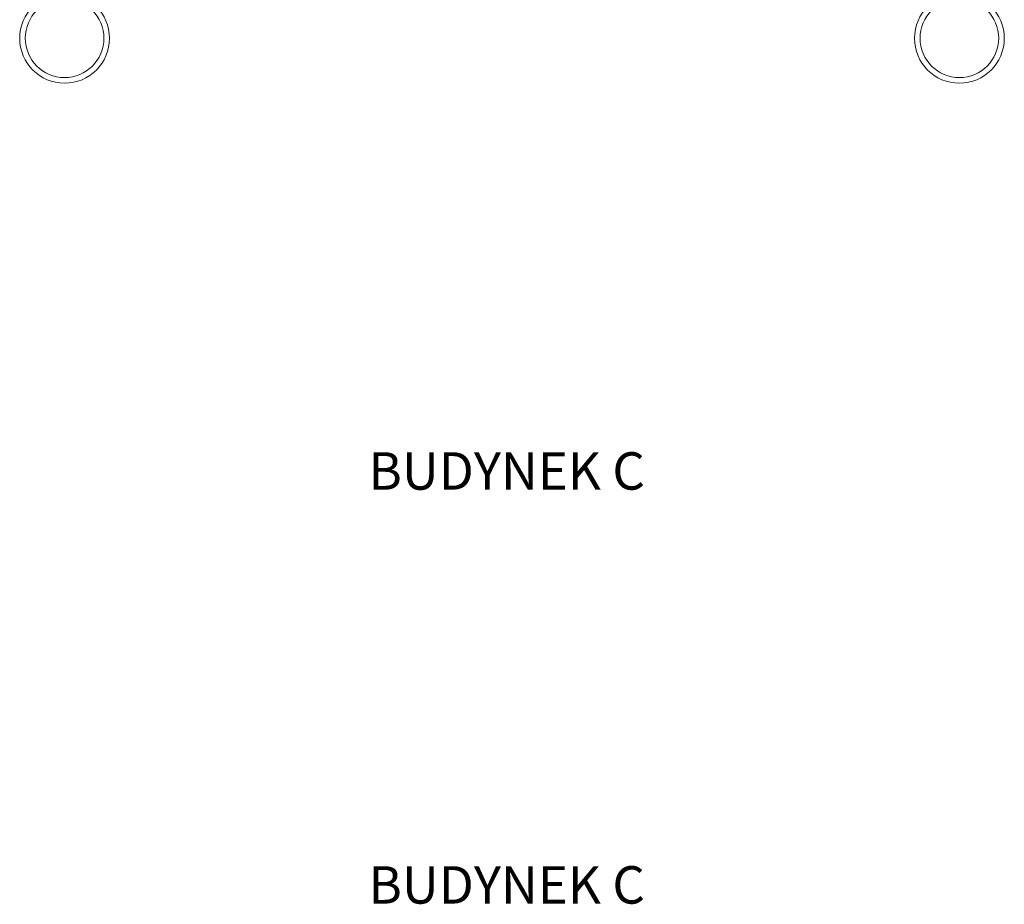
# Model space of a CAD drawing. Header units: millimetres. Extents: x -96593 to 66336, y -23969 to 7139.
# Tile 100 of 256: x -90191 to -88876, y -3513 to -2331. Entities that reach past the tile are written whole.
import ezdxf

# ---------------------------------------------------------------- set-up
doc = ezdxf.new("R2010")
doc.units = ezdxf.units.MM
for name, color, linetype, lineweight in [('BA_KS_ist.', 34, 'Continuous', 50), ('BA_txs', 2, 'Continuous', 18), ('mm_punktwstawienia', 1, 'Continuous', 50)]:
    doc.layers.add(name, color=color, linetype=linetype, lineweight=lineweight)
doc.styles.get("Standard").update_dxf_attribs({"font": 'arial.ttf'})

# ---------------------------------------------------------------- blocks, each defined once
blk = doc.blocks.new('A$C2E197AD3')
at = {"layer": 'BA_txs', "color": 252, "insert": (1647, 4251.6), "char_height": 50, "attachment_point": 1}
blk.add_mtext_dynamic_manual_height_columns('BUDYNEK C ', width=2501.992, gutter_width=12.5, heights=[0], dxfattribs=at)

msp = doc.modelspace()

# ---------------------------------------------------------------- linework, layer by layer
at = {"layer": 'BA_KS_ist.', "linetype": 'Continuous', "lineweight": 15, "ltscale": 25}
for centre, radius in [((-90131.3, -2356.2), 60), ((-88935.7, -2356.2), 60), ((-90131.3, -2356.2), 52.5), ((-88935.7, -2356.2), 52.5)]:
    msp.add_circle(centre, radius, dxfattribs=at)

# ---------------------------------------------------------------- block references
at = {"layer": 'mm_punktwstawienia', "lineweight": 60}
msp.add_blockref('A$C2E197AD3', (-91372.4, -7160.7), dxfattribs=at)

# ---------------------------------------------------------------- texts
at = {"layer": 'BA_txs', "color": 252, "insert": (-89725.4, -3462), "char_height": 50, "attachment_point": 1}
msp.add_mtext_dynamic_manual_height_columns('BUDYNEK C ', width=2501.992, gutter_width=12.5, heights=[0], dxfattribs=at)

doc.saveas('drawing.dxf')
